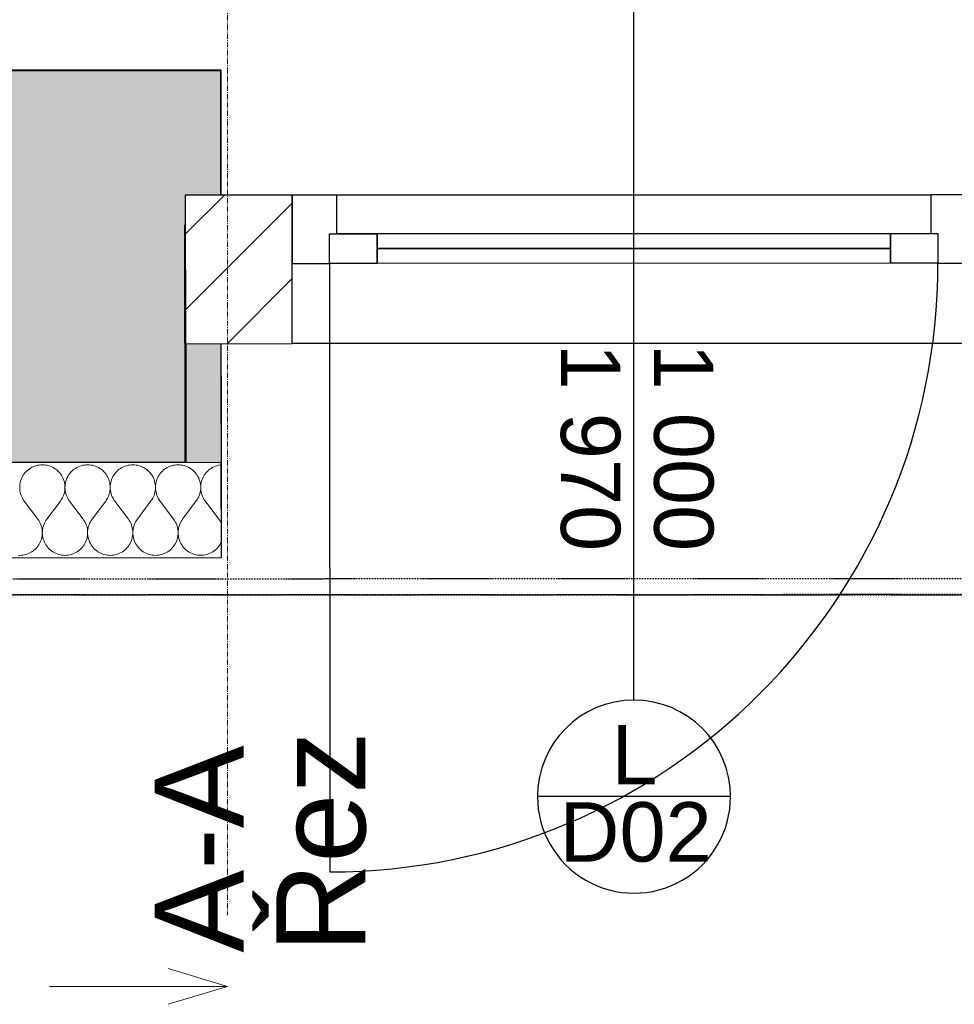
# Model space of a CAD drawing. Header units: millimetres. Extents: x -28017 to 3863, y -4271 to 20239.
# Tile 51 of 105: x -15200 to -13627, y -562 to 1095. Entities that reach past the tile are written whole.
import ezdxf

# ---------------------------------------------------------------- set-up
doc = ezdxf.new("R2010")
doc.units = ezdxf.units.MM
doc.header["$MEASUREMENT"] = 0
for name, pattern in [('Wipeout_Contour', [1000, 0, -1000]), ('Čerchovaná M', [4.5, 2.5, -0.85, 0.3, -0.85]), ('Čerchovaná S', [3.5, 1.5, -0.85, 0.3, -0.85])]:
    doc.linetypes.add(name, pattern=pattern)
for name, color, linetype in [('5._POHLED ZÁPADNÍ_2_Konstrukce - nenosné', 7, 'Continuous'), ('5._POHLED ZÁPADNÍ_2_Konstrukce - nosné', 7, 'Continuous'), ('5._POHLED ZÁPADNÍ_2_Nové_Konstrukce - nenosné', 7, 'Continuous'), ('5._POHLED ZÁPADNÍ_2_Nové_Konstrukce - nosné', 7, 'Continuous'), ('5._POHLED ZÁPADNÍ_2_Nové_Otvory – Dveře', 7, 'Continuous'), ('5._POHLED ZÁPADNÍ_2_Nové_Otvory – Značky dveří', 7, 'Continuous'), ('5._POHLED ZÁPADNÍ_2_Nové_Výplně – Řezové', 7, 'Continuous'), ('5._POHLED ZÁPADNÍ_2_Otvory – Značky dveří', 7, 'Continuous'), ('5._POHLED ZÁPADNÍ_2_Výplně – Řezové', 7, 'Continuous'), ('5._POHLED ZÁPADNÍ_2_Značky - řezy', 7, 'Continuous')]:
    doc.layers.add(name, color=color, linetype=linetype)
doc.styles.add('GENEROVANÝ_STYL_1', font='txt')
doc.styles.add('GENEROVANÝ_STYL_2', font='txt')

# ---------------------------------------------------------------- blocks, each defined once
blk = doc.blocks.new('*X3', base_point=(-28336.2, -5790.3))
at = {"layer": '5._POHLED ZÁPADNÍ_2_Nové_Výplně – Řezové', "color": 21, "linetype": 'Continuous', "lineweight": 20, "true_color": 0xffaaaa}
for p, q in [((-15190.8, 333), (-15192.5, 330.9)), ((-15189, 335), (-15190.8, 333)), ((-15187, 336.8), (-15189, 335)), ((-15184.8, 338.5), (-15187, 336.8)), ((-15182.6, 340.1), (-15184.8, 338.5)), ((-15180.3, 341.5), (-15182.6, 340.1)), ((-15177.8, 342.7), (-15180.3, 341.5)), ((-15175.3, 343.8), (-15177.8, 342.7)), ((-15172.7, 344.6), (-15175.3, 343.8)), ((-15170.1, 345.3), (-15172.7, 344.6)), ((-15167.4, 345.8), (-15170.1, 345.3)), ((-15164.7, 346.1), (-15167.4, 345.8)), ((-15162, 346.2), (-15164.7, 346.1)), ((-15159.3, 346.1), (-15162, 346.2)), ((-15156.6, 345.8), (-15159.3, 346.1)), ((-15153.9, 345.3), (-15156.6, 345.8)), ((-15151.3, 344.6), (-15153.9, 345.3)), ((-15148.7, 343.8), (-15151.3, 344.6)), ((-15146.2, 342.7), (-15148.7, 343.8)), ((-15143.7, 341.5), (-15146.2, 342.7)), ((-15141.4, 340.1), (-15143.7, 341.5)), ((-15139.2, 338.6), (-15141.4, 340.1)), ((-15137, 336.9), (-15139.2, 338.6)), ((-15135.1, 335), (-15137, 336.9)), ((-15133.2, 333), (-15135.1, 335)), ((-15131.5, 330.9), (-15133.2, 333)), ((-15114.6, 333), (-15116.3, 330.9)), ((-15112.8, 335), (-15114.6, 333)), ((-15110.8, 336.9), (-15112.8, 335)), ((-15108.7, 338.6), (-15110.8, 336.9)), ((-15106.4, 340.1), (-15108.7, 338.6)), ((-15104.1, 341.5), (-15106.4, 340.1)), ((-15101.6, 342.7), (-15104.1, 341.5)), ((-15099.1, 343.8), (-15101.6, 342.7)), ((-15096.6, 344.6), (-15099.1, 343.8)), ((-15093.9, 345.3), (-15096.6, 344.6)), ((-15091.2, 345.8), (-15093.9, 345.3)), ((-15088.5, 346.1), (-15091.2, 345.8)), ((-15085.8, 346.2), (-15088.5, 346.1)), ((-15083.1, 346.1), (-15085.8, 346.2)), ((-15080.4, 345.8), (-15083.1, 346.1)), ((-15077.7, 345.3), (-15080.4, 345.8)), ((-15075.1, 344.6), (-15077.7, 345.3)), ((-15072.5, 343.8), (-15075.1, 344.6)), ((-15070, 342.7), (-15072.5, 343.8)), ((-15067.6, 341.5), (-15070, 342.7)), ((-15065.2, 340.1), (-15067.6, 341.5)), ((-15063, 338.6), (-15065.2, 340.1)), ((-15060.9, 336.9), (-15063, 338.6)), ((-15058.9, 335), (-15060.9, 336.9)), ((-15057, 333), (-15058.9, 335)), ((-15055.3, 330.9), (-15057, 333)), ((-15038.4, 333), (-15040.1, 330.9)), ((-15036.6, 335), (-15038.4, 333)), ((-15034.6, 336.9), (-15036.6, 335)), ((-15032.5, 338.6), (-15034.6, 336.9)), ((-15030.2, 340.1), (-15032.5, 338.6)), ((-15027.9, 341.5), (-15030.2, 340.1)), ((-15025.5, 342.8), (-15027.9, 341.5)), ((-15022.9, 343.8), (-15025.5, 342.8)), ((-15020.4, 344.7), (-15022.9, 343.8)), ((-15017.7, 345.3), (-15020.4, 344.7)), ((-15015, 345.8), (-15017.7, 345.3)), ((-15012.3, 346.1), (-15015, 345.8)), ((-15009.6, 346.2), (-15012.3, 346.1)), ((-15006.9, 346.1), (-15009.6, 346.2)), ((-15004.2, 345.8), (-15006.9, 346.1)), ((-15001.5, 345.3), (-15004.2, 345.8)), ((-14998.9, 344.7), (-15001.5, 345.3)), ((-14996.3, 343.8), (-14998.9, 344.7)), ((-14993.8, 342.8), (-14996.3, 343.8)), ((-14991.4, 341.5), (-14993.8, 342.8)), ((-14989, 340.2), (-14991.4, 341.5)), ((-14986.8, 338.6), (-14989, 340.2)), ((-14984.7, 336.9), (-14986.8, 338.6)), ((-14982.7, 335), (-14984.7, 336.9)), ((-14980.8, 333.1), (-14982.7, 335)), ((-14979.1, 330.9), (-14980.8, 333.1)), ((-14962.2, 333.1), (-14963.9, 330.9)), ((-14960.4, 335.1), (-14962.2, 333.1)), ((-14958.4, 336.9), (-14960.4, 335.1)), ((-14956.3, 338.6), (-14958.4, 336.9)), ((-14954, 340.2), (-14956.3, 338.6)), ((-14951.7, 341.6), (-14954, 340.2)), ((-14949.3, 342.8), (-14951.7, 341.6)), ((-14946.8, 343.8), (-14949.3, 342.8)), ((-14944.2, 344.7), (-14946.8, 343.8)), ((-14941.5, 345.4), (-14944.2, 344.7)), ((-14938.9, 345.8), (-14941.5, 345.4)), ((-14936.2, 346.1), (-14938.9, 345.8)), ((-14933.4, 346.2), (-14936.2, 346.1)), ((-14930.7, 346.1), (-14933.4, 346.2)), ((-14928, 345.8), (-14930.7, 346.1)), ((-14925.3, 345.4), (-14928, 345.8)), ((-14922.7, 344.7), (-14925.3, 345.4)), ((-14920.1, 343.8), (-14922.7, 344.7)), ((-14917.6, 342.8), (-14920.1, 343.8)), ((-14915.2, 341.6), (-14917.6, 342.8)), ((-14912.8, 340.2), (-14915.2, 341.6)), ((-14910.6, 338.6), (-14912.8, 340.2)), ((-14908.5, 336.9), (-14910.6, 338.6)), ((-14906.5, 335.1), (-14908.5, 336.9)), ((-14904.6, 333.1), (-14906.5, 335.1)), ((-14902.9, 331), (-14904.6, 333.1)), ((-14886, 333.1), (-14887.7, 331)), ((-14884.2, 335.1), (-14886, 333.1)), ((-14882.2, 336.9), (-14884.2, 335.1)), ((-14880.1, 338.6), (-14882.2, 336.9)), ((-14877.8, 340.2), (-14880.1, 338.6)), ((-14875.5, 341.6), (-14877.8, 340.2)), ((-14873.1, 342.8), (-14875.5, 341.6)), ((-14870.6, 343.8), (-14873.1, 342.8)), ((-14868, 344.7), (-14870.6, 343.8)), ((-14865.3, 345.4), (-14868, 344.7)), ((-14862.7, 345.9), (-14865.3, 345.4)), ((-14861.2, 346), (-14862.7, 345.9)), ((-15199.2, 316.1), (-15199.7, 313.5)), ((-15198.6, 318.8), (-15199.2, 316.1)), ((-15197.7, 321.4), (-15198.6, 318.8)), ((-15196.7, 323.9), (-15197.7, 321.4)), ((-15195.4, 326.3), (-15196.7, 323.9)), ((-15194.1, 328.6), (-15195.4, 326.3)), ((-15192.5, 330.9), (-15194.1, 328.6)), ((-15129.9, 328.7), (-15131.5, 330.9)), ((-15128.6, 326.3), (-15129.9, 328.7)), ((-15127.3, 323.9), (-15128.6, 326.3)), ((-15126.3, 321.4), (-15127.3, 323.9)), ((-15125.4, 318.8), (-15126.3, 321.4)), ((-15124.8, 316.2), (-15125.4, 318.8)), ((-15124.3, 313.5), (-15124.8, 316.2)), ((-15123, 316.2), (-15123.5, 313.5)), ((-15122.4, 318.8), (-15123, 316.2)), ((-15121.5, 321.4), (-15122.4, 318.8)), ((-15120.5, 323.9), (-15121.5, 321.4)), ((-15119.3, 326.3), (-15120.5, 323.9)), ((-15117.9, 328.7), (-15119.3, 326.3)), ((-15116.3, 330.9), (-15117.9, 328.7)), ((-15053.8, 328.7), (-15055.3, 330.9)), ((-15052.4, 326.3), (-15053.8, 328.7)), ((-15051.2, 323.9), (-15052.4, 326.3)), ((-15050.1, 321.4), (-15051.2, 323.9)), ((-15049.3, 318.8), (-15050.1, 321.4)), ((-15048.6, 316.2), (-15049.3, 318.8)), ((-15048.1, 313.5), (-15048.6, 316.2)), ((-15046.8, 316.2), (-15047.3, 313.5)), ((-15046.2, 318.8), (-15046.8, 316.2)), ((-15045.3, 321.4), (-15046.2, 318.8)), ((-15044.3, 323.9), (-15045.3, 321.4)), ((-15043.1, 326.3), (-15044.3, 323.9)), ((-15041.7, 328.7), (-15043.1, 326.3)), ((-15040.1, 330.9), (-15041.7, 328.7)), ((-14977.6, 328.7), (-14979.1, 330.9)), ((-14976.2, 326.4), (-14977.6, 328.7)), ((-14975, 323.9), (-14976.2, 326.4)), ((-14973.9, 321.4), (-14975, 323.9)), ((-14973.1, 318.8), (-14973.9, 321.4)), ((-14972.4, 316.2), (-14973.1, 318.8)), ((-14971.9, 313.5), (-14972.4, 316.2)), ((-14970.7, 316.2), (-14971.1, 313.5)), ((-14970, 318.8), (-14970.7, 316.2)), ((-14969.1, 321.4), (-14970, 318.8)), ((-14968.1, 323.9), (-14969.1, 321.4)), ((-14966.9, 326.4), (-14968.1, 323.9)), ((-14965.5, 328.7), (-14966.9, 326.4)), ((-14963.9, 330.9), (-14965.5, 328.7)), ((-14901.4, 328.7), (-14902.9, 331)), ((-14900, 326.4), (-14901.4, 328.7)), ((-14898.8, 324), (-14900, 326.4)), ((-14897.7, 321.4), (-14898.8, 324)), ((-14896.9, 318.9), (-14897.7, 321.4)), ((-14896.2, 316.2), (-14896.9, 318.9)), ((-14895.7, 313.5), (-14896.2, 316.2)), ((-14894.5, 316.2), (-14894.9, 313.5)), ((-14893.8, 318.9), (-14894.5, 316.2)), ((-14892.9, 321.4), (-14893.8, 318.9)), ((-14891.9, 324), (-14892.9, 321.4)), ((-14890.7, 326.4), (-14891.9, 324)), ((-14889.3, 328.7), (-14890.7, 326.4)), ((-14887.7, 331), (-14889.3, 328.7)), ((-15200, 310.7), (-15200.1, 308)), ((-15200.1, 308), (-15200, 305.3)), ((-15199.7, 313.5), (-15200, 310.7)), ((-15200, 305.3), (-15199.7, 302.6)), ((-15199.7, 302.6), (-15199.2, 299.9)), ((-15199.2, 299.9), (-15198.5, 297.3)), ((-15125.4, 297.3), (-15124.8, 300)), ((-15124.8, 300), (-15124.3, 302.6)), ((-15124, 310.8), (-15124.3, 313.5)), ((-15124.3, 302.6), (-15124, 305.3)), ((-15123.9, 308.1), (-15124, 310.8)), ((-15124, 305.3), (-15123.9, 308.1)), ((-15123.8, 310.8), (-15123.9, 308.1)), ((-15123.9, 308.1), (-15123.8, 305.3)), ((-15123.5, 313.5), (-15123.8, 310.8)), ((-15123.8, 305.3), (-15123.5, 302.6)), ((-15123.5, 302.6), (-15123, 300)), ((-15123, 300), (-15122.3, 297.3)), ((-15049.3, 297.3), (-15048.6, 300)), ((-15048.6, 300), (-15048.1, 302.7)), ((-15047.8, 310.8), (-15048.1, 313.5)), ((-15048.1, 302.7), (-15047.8, 305.4)), ((-15047.7, 308.1), (-15047.8, 310.8)), ((-15047.8, 305.4), (-15047.7, 308.1)), ((-15047.6, 310.8), (-15047.7, 308.1)), ((-15047.7, 308.1), (-15047.6, 305.4)), ((-15047.3, 313.5), (-15047.6, 310.8)), ((-15047.6, 305.4), (-15047.3, 302.7)), ((-15047.3, 302.7), (-15046.8, 300)), ((-15046.8, 300), (-15046.2, 297.3)), ((-14973.1, 297.4), (-14972.4, 300)), ((-14972.4, 300), (-14971.9, 302.7)), ((-14971.6, 310.8), (-14971.9, 313.5)), ((-14971.9, 302.7), (-14971.6, 305.4)), ((-14971.5, 308.1), (-14971.6, 310.8)), ((-14971.6, 305.4), (-14971.5, 308.1)), ((-14971.4, 310.8), (-14971.5, 308.1)), ((-14971.5, 308.1), (-14971.4, 305.4)), ((-14971.1, 313.5), (-14971.4, 310.8)), ((-14971.4, 305.4), (-14971.1, 302.7)), ((-14971.1, 302.7), (-14970.6, 300)), ((-14970.6, 300), (-14970, 297.4)), ((-14896.9, 297.4), (-14896.2, 300)), ((-14896.2, 300), (-14895.7, 302.7)), ((-14895.4, 310.8), (-14895.7, 313.5)), ((-14895.7, 302.7), (-14895.4, 305.4)), ((-14895.3, 308.1), (-14895.4, 310.8)), ((-14895.4, 305.4), (-14895.3, 308.1)), ((-14895.2, 310.8), (-14895.3, 308.1)), ((-14895.3, 308.1), (-14895.2, 305.4)), ((-14894.9, 313.5), (-14895.2, 310.8)), ((-14895.2, 305.4), (-14894.9, 302.7)), ((-14894.9, 302.7), (-14894.5, 300)), ((-14894.5, 300), (-14893.8, 297.4)), ((-15198.5, 297.3), (-15197.7, 294.7)), ((-15197.7, 294.7), (-15196.6, 292.2)), ((-15196.6, 292.2), (-15195.4, 289.8)), ((-15195.4, 289.8), (-15194, 287.4)), ((-15194, 287.4), (-15192.5, 285.2)), ((-15169.6, 254.7), (-15192.5, 285.2)), ((-15154.4, 254.7), (-15131.5, 285.2)), ((-15131.5, 285.2), (-15130, 287.5)), ((-15130, 287.5), (-15128.6, 289.8)), ((-15128.6, 289.8), (-15127.4, 292.2)), ((-15127.4, 292.2), (-15126.3, 294.7)), ((-15126.3, 294.7), (-15125.4, 297.3)), ((-15122.3, 297.3), (-15121.5, 294.7)), ((-15121.5, 294.7), (-15120.4, 292.2)), ((-15120.4, 292.2), (-15119.2, 289.8)), ((-15119.2, 289.8), (-15117.8, 287.5)), ((-15117.8, 287.5), (-15116.3, 285.2)), ((-15093.4, 254.8), (-15116.3, 285.2)), ((-15078.2, 254.8), (-15055.3, 285.2)), ((-15055.3, 285.2), (-15053.8, 287.5)), ((-15053.8, 287.5), (-15052.4, 289.8)), ((-15052.4, 289.8), (-15051.2, 292.2)), ((-15051.2, 292.2), (-15050.1, 294.8)), ((-15050.1, 294.8), (-15049.3, 297.3)), ((-15046.2, 297.3), (-15045.3, 294.8)), ((-15045.3, 294.8), (-15044.3, 292.2)), ((-15044.3, 292.2), (-15043, 289.8)), ((-15043, 289.8), (-15041.6, 287.5)), ((-15041.6, 287.5), (-15040.1, 285.2)), ((-15017.2, 254.8), (-15040.1, 285.2)), ((-15002, 254.8), (-14979.1, 285.3)), ((-14979.1, 285.3), (-14977.6, 287.5)), ((-14977.6, 287.5), (-14976.2, 289.8)), ((-14976.2, 289.8), (-14975, 292.3)), ((-14975, 292.3), (-14973.9, 294.8)), ((-14973.9, 294.8), (-14973.1, 297.4)), ((-14970, 297.4), (-14969.1, 294.8)), ((-14969.1, 294.8), (-14968.1, 292.3)), ((-14968.1, 292.3), (-14966.8, 289.8)), ((-14966.8, 289.8), (-14965.4, 287.5)), ((-14965.4, 287.5), (-14963.9, 285.3)), ((-14941, 254.8), (-14963.9, 285.3)), ((-14925.8, 254.8), (-14902.9, 285.3)), ((-14902.9, 285.3), (-14901.4, 287.5)), ((-14901.4, 287.5), (-14900, 289.9)), ((-14900, 289.9), (-14898.8, 292.3)), ((-14898.8, 292.3), (-14897.7, 294.8)), ((-14897.7, 294.8), (-14896.9, 297.4)), ((-14893.8, 297.4), (-14892.9, 294.8)), ((-14892.9, 294.8), (-14891.9, 292.3)), ((-14891.9, 292.3), (-14890.6, 289.9)), ((-14890.6, 289.9), (-14889.3, 287.5)), ((-14889.3, 287.5), (-14887.7, 285.3)), ((-14864.8, 254.8), (-14887.7, 285.3)), ((-15168, 252.5), (-15169.6, 254.7)), ((-15166.7, 250.2), (-15168, 252.5)), ((-15165.4, 247.7), (-15166.7, 250.2)), ((-15157.3, 250.2), (-15158.5, 247.7)), ((-15155.9, 252.5), (-15157.3, 250.2)), ((-15154.4, 254.7), (-15155.9, 252.5)), ((-15091.9, 252.5), (-15093.4, 254.8)), ((-15090.5, 250.2), (-15091.9, 252.5)), ((-15089.2, 247.8), (-15090.5, 250.2)), ((-15081.1, 250.2), (-15082.3, 247.8)), ((-15079.7, 252.5), (-15081.1, 250.2)), ((-15078.2, 254.8), (-15079.7, 252.5)), ((-15015.7, 252.5), (-15017.2, 254.8)), ((-15014.3, 250.2), (-15015.7, 252.5)), ((-15013.1, 247.8), (-15014.3, 250.2)), ((-15004.9, 250.2), (-15006.1, 247.8)), ((-15003.5, 252.5), (-15004.9, 250.2)), ((-15002, 254.8), (-15003.5, 252.5)), ((-14939.5, 252.6), (-14941, 254.8)), ((-14938.1, 250.2), (-14939.5, 252.6)), ((-14936.9, 247.8), (-14938.1, 250.2)), ((-14928.7, 250.2), (-14930, 247.8)), ((-14927.3, 252.6), (-14928.7, 250.2)), ((-14925.8, 254.8), (-14927.3, 252.6)), ((-14863.3, 252.6), (-14864.8, 254.8)), ((-14861.9, 250.2), (-14863.3, 252.6)), ((-14861.2, 248.9), (-14861.9, 250.2)), ((-15164.4, 245.2), (-15165.4, 247.7)), ((-15163.5, 242.6), (-15164.4, 245.2)), ((-15162.9, 240), (-15163.5, 242.6)), ((-15162.4, 237.3), (-15162.9, 240)), ((-15162.1, 234.6), (-15162.4, 237.3)), ((-15162, 231.9), (-15162.1, 234.6)), ((-15161.9, 234.6), (-15162, 231.9)), ((-15161.6, 237.3), (-15161.9, 234.6)), ((-15161.1, 240), (-15161.6, 237.3)), ((-15160.4, 242.6), (-15161.1, 240)), ((-15159.6, 245.2), (-15160.4, 242.6)), ((-15158.5, 247.7), (-15159.6, 245.2)), ((-15088.2, 245.2), (-15089.2, 247.8)), ((-15087.3, 242.7), (-15088.2, 245.2)), ((-15086.7, 240), (-15087.3, 242.7)), ((-15086.2, 237.3), (-15086.7, 240)), ((-15085.9, 234.6), (-15086.2, 237.3)), ((-15085.8, 231.9), (-15085.9, 234.6)), ((-15085.7, 234.6), (-15085.8, 231.9)), ((-15085.4, 237.3), (-15085.7, 234.6)), ((-15084.9, 240), (-15085.4, 237.3)), ((-15084.2, 242.7), (-15084.9, 240)), ((-15083.4, 245.2), (-15084.2, 242.7)), ((-15082.3, 247.8), (-15083.4, 245.2)), ((-15012, 245.3), (-15013.1, 247.8)), ((-15011.1, 242.7), (-15012, 245.3)), ((-15010.5, 240), (-15011.1, 242.7)), ((-15010, 237.4), (-15010.5, 240)), ((-15009.7, 234.7), (-15010, 237.4)), ((-15009.6, 231.9), (-15009.7, 234.7)), ((-15009.5, 234.7), (-15009.6, 231.9)), ((-15009.2, 237.4), (-15009.5, 234.7)), ((-15008.7, 240), (-15009.2, 237.4)), ((-15008, 242.7), (-15008.7, 240)), ((-15007.2, 245.3), (-15008, 242.7)), ((-15006.1, 247.8), (-15007.2, 245.3)), ((-14935.8, 245.3), (-14936.9, 247.8)), ((-14935, 242.7), (-14935.8, 245.3)), ((-14934.3, 240.1), (-14935, 242.7)), ((-14933.8, 237.4), (-14934.3, 240.1)), ((-14933.5, 234.7), (-14933.8, 237.4)), ((-14933.4, 232), (-14933.5, 234.7)), ((-14933.3, 234.7), (-14933.4, 232)), ((-14933, 237.4), (-14933.3, 234.7)), ((-14932.5, 240.1), (-14933, 237.4)), ((-14931.9, 242.7), (-14932.5, 240.1)), ((-14931, 245.3), (-14931.9, 242.7)), ((-14930, 247.8), (-14931, 245.3)), ((-15166.6, 213.6), (-15165.4, 216.1)), ((-15165.4, 216.1), (-15164.4, 218.6)), ((-15164.4, 218.6), (-15163.5, 221.2)), ((-15163.5, 221.2), (-15162.8, 223.8)), ((-15162.8, 223.8), (-15162.4, 226.5)), ((-15162.4, 226.5), (-15162.1, 229.2)), ((-15162.1, 229.2), (-15162, 231.9)), ((-15162, 231.9), (-15161.9, 229.2)), ((-15161.9, 229.2), (-15161.6, 226.5)), ((-15161.6, 226.5), (-15161.1, 223.8)), ((-15161.1, 223.8), (-15160.4, 221.2)), ((-15160.4, 221.2), (-15159.6, 218.6)), ((-15159.6, 218.6), (-15158.5, 216.1)), ((-15158.5, 216.1), (-15157.3, 213.6)), ((-15090.4, 213.7), (-15089.2, 216.1)), ((-15089.2, 216.1), (-15088.2, 218.6)), ((-15088.2, 218.6), (-15087.3, 221.2)), ((-15087.3, 221.2), (-15086.6, 223.8)), ((-15086.6, 223.8), (-15086.2, 226.5)), ((-15086.2, 226.5), (-15085.9, 229.2)), ((-15085.9, 229.2), (-15085.8, 231.9)), ((-15085.8, 231.9), (-15085.7, 229.2)), ((-15085.7, 229.2), (-15085.4, 226.5)), ((-15085.4, 226.5), (-15084.9, 223.8)), ((-15084.9, 223.8), (-15084.2, 221.2)), ((-15084.2, 221.2), (-15083.4, 218.6)), ((-15083.4, 218.6), (-15082.3, 216.1)), ((-15082.3, 216.1), (-15081.1, 213.7)), ((-15014.2, 213.7), (-15013, 216.1)), ((-15013, 216.1), (-15012, 218.6)), ((-15012, 218.6), (-15011.1, 221.2)), ((-15011.1, 221.2), (-15010.5, 223.8)), ((-15010.5, 223.8), (-15010, 226.5)), ((-15010, 226.5), (-15009.7, 229.2)), ((-15009.7, 229.2), (-15009.6, 231.9)), ((-15009.6, 231.9), (-15009.5, 229.2)), ((-15009.5, 229.2), (-15009.2, 226.5)), ((-15009.2, 226.5), (-15008.7, 223.8)), ((-15008.7, 223.8), (-15008.1, 221.2)), ((-15008.1, 221.2), (-15007.2, 218.6)), ((-15007.2, 218.6), (-15006.2, 216.1)), ((-15006.2, 216.1), (-15004.9, 213.7)), ((-14938, 213.7), (-14936.8, 216.1)), ((-14936.8, 216.1), (-14935.8, 218.6)), ((-14935.8, 218.6), (-14934.9, 221.2)), ((-14934.9, 221.2), (-14934.3, 223.9)), ((-14934.3, 223.9), (-14933.8, 226.5)), ((-14933.8, 226.5), (-14933.5, 229.2)), ((-14933.5, 229.2), (-14933.4, 232)), ((-14933.4, 232), (-14933.3, 229.2)), ((-14933.3, 229.2), (-14933, 226.5)), ((-14933, 226.5), (-14932.5, 223.9)), ((-14932.5, 223.9), (-14931.9, 221.2)), ((-14931.9, 221.2), (-14931, 218.6)), ((-14931, 218.6), (-14930, 216.1)), ((-14930, 216.1), (-14928.7, 213.7)), ((-15181.8, 198.4), (-15179.5, 199.8)), ((-15179.5, 199.8), (-15177.2, 201.4)), ((-15177.2, 201.4), (-15175.1, 203.1)), ((-15175.1, 203.1), (-15173.1, 204.9)), ((-15173.1, 204.9), (-15171.3, 206.9)), ((-15171.3, 206.9), (-15169.6, 209.1)), ((-15169.6, 209.1), (-15168, 211.3)), ((-15168, 211.3), (-15166.6, 213.6)), ((-15157.3, 213.6), (-15155.9, 211.3)), ((-15155.9, 211.3), (-15154.4, 209.1)), ((-15154.4, 209.1), (-15152.7, 206.9)), ((-15152.7, 206.9), (-15150.8, 204.9)), ((-15150.8, 204.9), (-15148.8, 203.1)), ((-15148.8, 203.1), (-15146.7, 201.4)), ((-15146.7, 201.4), (-15144.5, 199.8)), ((-15144.5, 199.8), (-15142.1, 198.4)), ((-15105.6, 198.5), (-15103.3, 199.8)), ((-15103.3, 199.8), (-15101, 201.4)), ((-15101, 201.4), (-15098.9, 203.1)), ((-15098.9, 203.1), (-15096.9, 205)), ((-15096.9, 205), (-15095.1, 207)), ((-15095.1, 207), (-15093.4, 209.1)), ((-15093.4, 209.1), (-15091.8, 211.3)), ((-15091.8, 211.3), (-15090.4, 213.7)), ((-15081.1, 213.7), (-15079.7, 211.3)), ((-15079.7, 211.3), (-15078.2, 209.1)), ((-15078.2, 209.1), (-15076.5, 207)), ((-15076.5, 207), (-15074.6, 205)), ((-15074.6, 205), (-15072.6, 203.1)), ((-15072.6, 203.1), (-15070.5, 201.4)), ((-15070.5, 201.4), (-15068.3, 199.9)), ((-15068.3, 199.9), (-15065.9, 198.5)), ((-15029.4, 198.5), (-15027.1, 199.9)), ((-15027.1, 199.9), (-15024.8, 201.4)), ((-15024.8, 201.4), (-15022.7, 203.1)), ((-15022.7, 203.1), (-15020.7, 205)), ((-15020.7, 205), (-15018.9, 207)), ((-15018.9, 207), (-15017.2, 209.1)), ((-15017.2, 209.1), (-15015.6, 211.3)), ((-15015.6, 211.3), (-15014.2, 213.7)), ((-15004.9, 213.7), (-15003.5, 211.3)), ((-15003.5, 211.3), (-15002, 209.1)), ((-15002, 209.1), (-15000.3, 207)), ((-15000.3, 207), (-14998.4, 205)), ((-14998.4, 205), (-14996.4, 203.1)), ((-14996.4, 203.1), (-14994.3, 201.4)), ((-14994.3, 201.4), (-14992.1, 199.9)), ((-14992.1, 199.9), (-14989.8, 198.5)), ((-14953.2, 198.5), (-14950.9, 199.9)), ((-14950.9, 199.9), (-14948.7, 201.4)), ((-14948.7, 201.4), (-14946.5, 203.2)), ((-14946.5, 203.2), (-14944.5, 205)), ((-14944.5, 205), (-14942.7, 207)), ((-14942.7, 207), (-14941, 209.1)), ((-14941, 209.1), (-14939.4, 211.4)), ((-14939.4, 211.4), (-14938, 213.7)), ((-14928.7, 213.7), (-14927.4, 211.4)), ((-14927.4, 211.4), (-14925.8, 209.1)), ((-14925.8, 209.1), (-14924.1, 207)), ((-14924.1, 207), (-14922.2, 205)), ((-14922.2, 205), (-14920.3, 203.2)), ((-14920.3, 203.2), (-14918.1, 201.5)), ((-14918.1, 201.5), (-14915.9, 199.9)), ((-14915.9, 199.9), (-14913.6, 198.5)), ((-14877, 198.5), (-14874.7, 199.9)), ((-14874.7, 199.9), (-14872.5, 201.5)), ((-14872.5, 201.5), (-14870.3, 203.2)), ((-14870.3, 203.2), (-14868.4, 205)), ((-14868.4, 205), (-14866.5, 207)), ((-14866.5, 207), (-14864.8, 209.1)), ((-14864.8, 209.1), (-14863.2, 211.4)), ((-14863.2, 211.4), (-14861.9, 213.7)), ((-14861.9, 213.7), (-14861.2, 215)), ((-15202.8, 193.9), (-15200.1, 193.8)), ((-15200.1, 193.8), (-15197.3, 193.9)), ((-15197.3, 193.9), (-15194.6, 194.2)), ((-15194.6, 194.2), (-15192, 194.6)), ((-15192, 194.6), (-15189.3, 195.3)), ((-15189.3, 195.3), (-15186.7, 196.2)), ((-15186.7, 196.2), (-15184.2, 197.2)), ((-15184.2, 197.2), (-15181.8, 198.4)), ((-15142.1, 198.4), (-15139.7, 197.2)), ((-15139.7, 197.2), (-15137.2, 196.2)), ((-15137.2, 196.2), (-15134.6, 195.3)), ((-15134.6, 195.3), (-15132, 194.7)), ((-15132, 194.7), (-15129.3, 194.2)), ((-15129.3, 194.2), (-15126.6, 193.9)), ((-15126.6, 193.9), (-15123.9, 193.8)), ((-15123.9, 193.8), (-15121.1, 193.9)), ((-15121.1, 193.9), (-15118.4, 194.2)), ((-15118.4, 194.2), (-15115.8, 194.7)), ((-15115.8, 194.7), (-15113.1, 195.3)), ((-15113.1, 195.3), (-15110.5, 196.2)), ((-15110.5, 196.2), (-15108, 197.2)), ((-15108, 197.2), (-15105.6, 198.5)), ((-15065.9, 198.5), (-15063.5, 197.3)), ((-15063.5, 197.3), (-15061, 196.2)), ((-15061, 196.2), (-15058.4, 195.4)), ((-15058.4, 195.4), (-15055.8, 194.7)), ((-15055.8, 194.7), (-15053.1, 194.2)), ((-15053.1, 194.2), (-15050.4, 193.9)), ((-15050.4, 193.9), (-15047.7, 193.8)), ((-15047.7, 193.8), (-15045, 193.9)), ((-15045, 193.9), (-15042.3, 194.2)), ((-15042.3, 194.2), (-15039.6, 194.7)), ((-15039.6, 194.7), (-15036.9, 195.4)), ((-15036.9, 195.4), (-15034.4, 196.2)), ((-15034.4, 196.2), (-15031.8, 197.3)), ((-15031.8, 197.3), (-15029.4, 198.5)), ((-14989.8, 198.5), (-14987.3, 197.3)), ((-14987.3, 197.3), (-14984.8, 196.2)), ((-14984.8, 196.2), (-14982.2, 195.4)), ((-14982.2, 195.4), (-14979.6, 194.7)), ((-14979.6, 194.7), (-14976.9, 194.2)), ((-14976.9, 194.2), (-14974.2, 193.9)), ((-14974.2, 193.9), (-14971.5, 193.8)), ((-14971.5, 193.8), (-14968.8, 193.9)), ((-14968.8, 193.9), (-14966.1, 194.2)), ((-14966.1, 194.2), (-14963.4, 194.7)), ((-14963.4, 194.7), (-14960.7, 195.4)), ((-14960.7, 195.4), (-14958.2, 196.2)), ((-14958.2, 196.2), (-14955.7, 197.3)), ((-14955.7, 197.3), (-14953.2, 198.5)), ((-14913.6, 198.5), (-14911.1, 197.3)), ((-14911.1, 197.3), (-14908.6, 196.3)), ((-14908.6, 196.3), (-14906, 195.4)), ((-14906, 195.4), (-14903.4, 194.7)), ((-14903.4, 194.7), (-14900.7, 194.2)), ((-14900.7, 194.2), (-14898, 194)), ((-14898, 194), (-14895.3, 193.9)), ((-14895.3, 193.9), (-14892.6, 194)), ((-14892.6, 194), (-14889.9, 194.2)), ((-14889.9, 194.2), (-14887.2, 194.7)), ((-14887.2, 194.7), (-14884.6, 195.4)), ((-14884.6, 195.4), (-14882, 196.3)), ((-14882, 196.3), (-14879.5, 197.3)), ((-14879.5, 197.3), (-14877, 198.5))]:
    blk.add_line(p, q, dxfattribs=at)

msp = doc.modelspace()

# ---------------------------------------------------------------- hatches: boundary and pattern name
at = {"layer": '5._POHLED ZÁPADNÍ_2_Nové_Výplně – Řezové', "linetype": 'Continuous', "lineweight": 0, "true_color": 0xf2b2b2}
msp.add_hatch(color=9, dxfattribs=at).paths.add_polyline_path([(-14921.3, 750), (-14921.2, 350), (-14861.2, 350.1), (-14861.3, 630.1), (-14861.3, 750.1)])
at = {"layer": '5._POHLED ZÁPADNÍ_2_Výplně – Řezové', "linetype": 'Continuous', "lineweight": 13}
msp.add_hatch(color=254, dxfattribs=at).paths.add_polyline_path([(-15649.8, 1009.8), (-15661.3, 349.8), (-14921.2, 350), (-14921.3, 750), (-14861.3, 750.1), (-14861.3, 865.1), (-14861.4, 1010.1)])

# ---------------------------------------------------------------- linework, layer by layer
at = {"layer": '5._POHLED ZÁPADNÍ_2_Konstrukce - nosné', "color": 7, "linetype": 'Continuous', "lineweight": 50}
for p, q in [((-14921.3, 750), (-14861.3, 750.1)), ((-14921.2, 350), (-14921.3, 750))]:
    msp.add_line(p, q, dxfattribs=at)
at = {"layer": '5._POHLED ZÁPADNÍ_2_Konstrukce - nosné', "color": 7, "linetype": 'Continuous', "lineweight": 50, "flags": 128}
for points in [[(-14861.4, 1010.1), (-15649.8, 1009.8)], [(-15991.4, 349.7), (-14921.2, 350)]]:
    msp.add_lwpolyline(points, dxfattribs=at)
at = {"layer": '5._POHLED ZÁPADNÍ_2_Nové_Konstrukce - nenosné', "color": 1, "linetype": 'Continuous', "lineweight": 25, "flags": 128}
for points in [[(-14861.4, 1010.1), (-14861.3, 865.1)], [(-14861.3, 865.1), (-14861.3, 750.1)], [(-14861.3, 750.1), (-14861.3, 630.1)], [(-14861.3, 630.1), (-14861.2, 350.1)], [(-14921.2, 350), (-14861.2, 350.1)]]:
    msp.add_lwpolyline(points, dxfattribs=at)
at = {"layer": '5._POHLED ZÁPADNÍ_2_Nové_Konstrukce - nosné', "color": 1, "linetype": 'Čerchovaná M', "lineweight": 25}
for p in [(-10060, 128.8), (-10060, 128.7)]:
    msp.add_line(p, (-16005, 127), dxfattribs=at)
at = {"layer": '5._POHLED ZÁPADNÍ_2_Nové_Konstrukce - nosné', "color": 1, "linetype": 'Čerchovaná M', "lineweight": 25, "flags": 128}
for points in [[(-10060, 155.4), (-16005, 153.6)], [(-16005, 126.9), (-10060, 128.6)]]:
    msp.add_lwpolyline(points, dxfattribs=at)
at = {"layer": '5._POHLED ZÁPADNÍ_2_Nové_Otvory – Dveře', "color": 1, "linetype": 'Continuous', "lineweight": 25}
for p, q in [((-14861.3, 630.1), (-14861.4, 1010.1)), ((-14666.3, 800.1), (-13666.3, 800.4)), ((-14666.3, 735.1), (-14666.3, 800.1)), ((-13666.3, 800.4), (-13666.3, 735.4)), ((-13591.3, 800.4), (-13666.3, 800.4)), ((-14678.3, 685.1), (-14678.3, 735.1)), ((-14678.3, 735.1), (-14666.3, 735.1)), ((-14678.3, 735.1), (-14598.3, 735.1)), ((-14678.3, 685.1), (-14678.3, 735.1)), ((-13666.3, 735.4), (-14666.3, 735.1)), ((-14598.3, 735.1), (-14598.3, 685.1)), ((-13734.3, 685.4), (-13734.3, 735.4)), ((-13734.3, 735.4), (-13654.3, 735.4)), ((-13666.3, 735.4), (-13654.3, 735.4)), ((-13654.3, 735.4), (-13654.3, 685.4)), ((-13654.3, 735.4), (-13654.3, 685.4)), ((-13734.3, 710.4), (-14598.3, 710.1)), ((-14678.3, 685.1), (-14678, -338.9)), ((-14598.3, 685.1), (-14678.3, 685.1)), ((-13654.3, 685.4), (-13734.3, 685.4)), ((-13654.3, 685.4), (-13591.3, 685.4)), ((-14861.3, 630.1), (-14861.2, 350.1))]:
    msp.add_line(p, q, dxfattribs=at)
at = {"layer": '5._POHLED ZÁPADNÍ_2_Nové_Otvory – Dveře', "color": 1, "linetype": 'Continuous', "lineweight": 25, "flags": 128}
for points in [[(-13734.3, 710.4), (-14598.3, 710.1), (-14598.3, 735.1), (-13734.3, 735.4)], [(-13734.3, 685.4), (-14598.3, 685.1), (-14598.3, 710.1), (-13734.3, 710.4)]]:
    msp.add_lwpolyline(points, close=True, dxfattribs=at)
at = {"layer": '5._POHLED ZÁPADNÍ_2_Nové_Otvory – Dveře', "color": 1, "linetype": 'Continuous', "lineweight": 25}
msp.add_arc((-14678.3, 685.1), 1024, 270.0169, 0.0169, dxfattribs=at)
at = {"layer": '5._POHLED ZÁPADNÍ_2_Nové_Otvory – Značky dveří', "color": 1, "linetype": 'Continuous', "lineweight": 25}
for p, q in [((-14166.1, -49.7), (-14166.4, 1202.9)), ((-14003.5, -212.2), (-14328.5, -212.3))]:
    msp.add_line(p, q, dxfattribs=at)
at = {"layer": '5._POHLED ZÁPADNÍ_2_Nové_Otvory – Značky dveří', "color": 1, "linetype": 'Continuous', "lineweight": 25, "flags": 128}
msp.add_lwpolyline([(-14328.5, -212.3, 1), (-14003.5, -212.2, 1)], format="xyb", close=True, dxfattribs=at)
at = {"layer": '5._POHLED ZÁPADNÍ_2_Značky - řezy', "color": 154, "linetype": 'Continuous', "lineweight": 13}
for p, q in [((-14950.1, -501.8), (-14850.1, -531.8)), ((-14850.1, -531.8), (-15150.1, -531.8)), ((-14950.1, -561.8), (-14850.1, -531.8))]:
    msp.add_line(p, q, dxfattribs=at)

# ---------------------------------------------------------------- texts
at = {"layer": '5._POHLED ZÁPADNÍ_2_Otvory – Značky dveří', "color": 1, "linetype": 'Continuous', "lineweight": 25, "char_height": 100, "style": 'GENEROVANÝ_STYL_1'}
for s, insert, attachment_point, rotation in [('\\A1;{\\pql;\\pt0;\\fArial|b0|i0|c238|p38;1\xa0970}', (-14189.1, 550.3), 1, 270.0169), ('\\A1;{\\pql;\\pt0;\\fArial|b0|i0|c238|p38;1\xa0000}', (-14133.6, 550.3), 7, 270.0169), ('\\A1;{\\pql;\\pt0;\\fArial|b0|i0|c238|p38;L}', (-14204, -141.5), 4, 0.0169), ('\\A1;{\\pql;\\pt0;\\fArial|b0|i0|c238|p38;D02}', (-14291.3, -272.4), 4, 0.0169)]:
    msp.add_mtext(s, dxfattribs=dict(at, insert=insert, attachment_point=attachment_point, rotation=rotation))
at = {"layer": '5._POHLED ZÁPADNÍ_2_Značky - řezy', "color": 154, "linetype": 'Continuous', "lineweight": 13, "insert": (-14616, -475), "char_height": 150, "attachment_point": 7, "rotation": 90, "line_spacing_factor": 0.818924, "style": 'GENEROVANÝ_STYL_2'}
msp.add_mtext('\\A1;{\\pql;\\pt0;\\fArial|b0|i0|c0|p38;A-A\\P\\pql;\\pt0;\\fArial|b0|i0|c0|p38;Řez}', dxfattribs=at)

# ---------------------------------------------------------------- next in the draw order: wipeouts: each hides what was drawn before it
at = {"color": 254, "linetype": 'Wipeout_Contour', "lineweight": 0, "ltscale": 61715.391257}
msp.add_wipeout([(-14861.2, 350.1), (-15991.4, 349.7), (-15991.3, 189.7), (-14861.2, 190.1)], dxfattribs=at).dxf.layer = '5._POHLED ZÁPADNÍ_2_Nové_Výplně – Řezové'

# ---------------------------------------------------------------- next in the draw order: linework, layer by layer
at = {"layer": '5._POHLED ZÁPADNÍ_2_Nové_Konstrukce - nosné', "color": 1, "linetype": 'Continuous', "lineweight": 25}
for q in [(-14861.2, 190.1), (-14861.2, 350.1)]:
    msp.add_line((-14861.3, 640.1), q, dxfattribs=at)
at = {"layer": '5._POHLED ZÁPADNÍ_2_Nové_Konstrukce - nosné', "color": 1, "linetype": 'Continuous', "lineweight": 25, "flags": 128}
for points in [[(-14861.2, 350.1), (-15991.4, 349.7)], [(-15991.3, 189.7), (-14861.2, 190.1)]]:
    msp.add_lwpolyline(points, dxfattribs=at)
at = {"layer": '5._POHLED ZÁPADNÍ_2_Nové_Otvory – Dveře', "color": 1, "linetype": 'Continuous', "lineweight": 25}
for q in [(-14861.2, 350.1), (-14861.2, 190.1)]:
    msp.add_line((-14861.3, 640.1), q, dxfattribs=at)

# ---------------------------------------------------------------- next in the draw order: block references
at = {"layer": '5._POHLED ZÁPADNÍ_2_Konstrukce - nenosné', "color": 9, "linetype": 'Continuous', "lineweight": 13}
msp.add_blockref('*X3', (-28336.2, -5790.3), dxfattribs=at)

# ---------------------------------------------------------------- next in the draw order: wipeouts: each hides what was drawn before it
at = {"color": 254, "linetype": 'Wipeout_Contour', "lineweight": 0, "ltscale": 59388.640065}
msp.add_wipeout([(-14921.3, 800), (-14921.2, 550), (-14741.2, 550.1), (-14741.3, 800.1)], dxfattribs=at).dxf.layer = '5._POHLED ZÁPADNÍ_2_Nové_Výplně – Řezové'

# ---------------------------------------------------------------- next in the draw order: hatches: boundary and pattern name
at = {"layer": '5._POHLED ZÁPADNÍ_2_Nové_Výplně – Řezové', "linetype": 'Continuous', "lineweight": 20, "true_color": 0xffaaaa}
h = msp.add_hatch(dxfattribs=at)
h.set_pattern_fill('Zdivo___lehčené_tvárnice_79', color=21, style=0, pattern_type=2)
h.set_pattern_definition([(45, (0, 0), (-63.6396, 63.6396), [])])
h.paths.add_polyline_path([(-14921.3, 800), (-14921.2, 550), (-14741.2, 550.1), (-14741.3, 800.1)])

# ---------------------------------------------------------------- next in the draw order: linework, layer by layer
at = {"layer": '5._POHLED ZÁPADNÍ_2_Nové_Konstrukce - nosné', "color": 1, "linetype": 'Continuous', "lineweight": 25}
for p, q in [((-14741.3, 685.1), (-14741.3, 800.1)), ((-14741.2, 550.1), (-14741.3, 685.1))]:
    msp.add_line(p, q, dxfattribs=at)
at = {"layer": '5._POHLED ZÁPADNÍ_2_Nové_Konstrukce - nosné', "color": 1, "linetype": 'Continuous', "lineweight": 25, "flags": 128}
for points in [[(-14741.3, 800.1), (-14921.3, 800)], [(-14921.3, 800), (-14921.2, 550)], [(-14921.2, 550), (-14741.2, 550.1)]]:
    msp.add_lwpolyline(points, dxfattribs=at)
at = {"layer": '5._POHLED ZÁPADNÍ_2_Nové_Otvory – Dveře', "color": 1, "linetype": 'Continuous', "lineweight": 25}
for p, q in [((-13591.3, 800.4), (-14741.3, 800.1)), ((-14741.3, 800.1), (-14741.3, 685.1)), ((-14666.3, 800.1), (-14741.3, 800.1)), ((-14741.3, 685.1), (-14741.3, 800.1)), ((-14741.3, 685.1), (-14741.3, 800.1)), ((-14741.3, 685.1), (-14678.3, 685.1)), ((-14741.2, 550.1), (-14741.3, 685.1)), ((-13591.2, 550.4), (-14741.2, 550.1))]:
    msp.add_line(p, q, dxfattribs=at)
at = {"layer": '5._POHLED ZÁPADNÍ_2_Značky - řezy', "color": 154, "linetype": 'Čerchovaná S', "lineweight": 13}
msp.add_line((-14850.1, 19646), (-14850.1, -411.8), dxfattribs=at)

doc.saveas('drawing.dxf')
